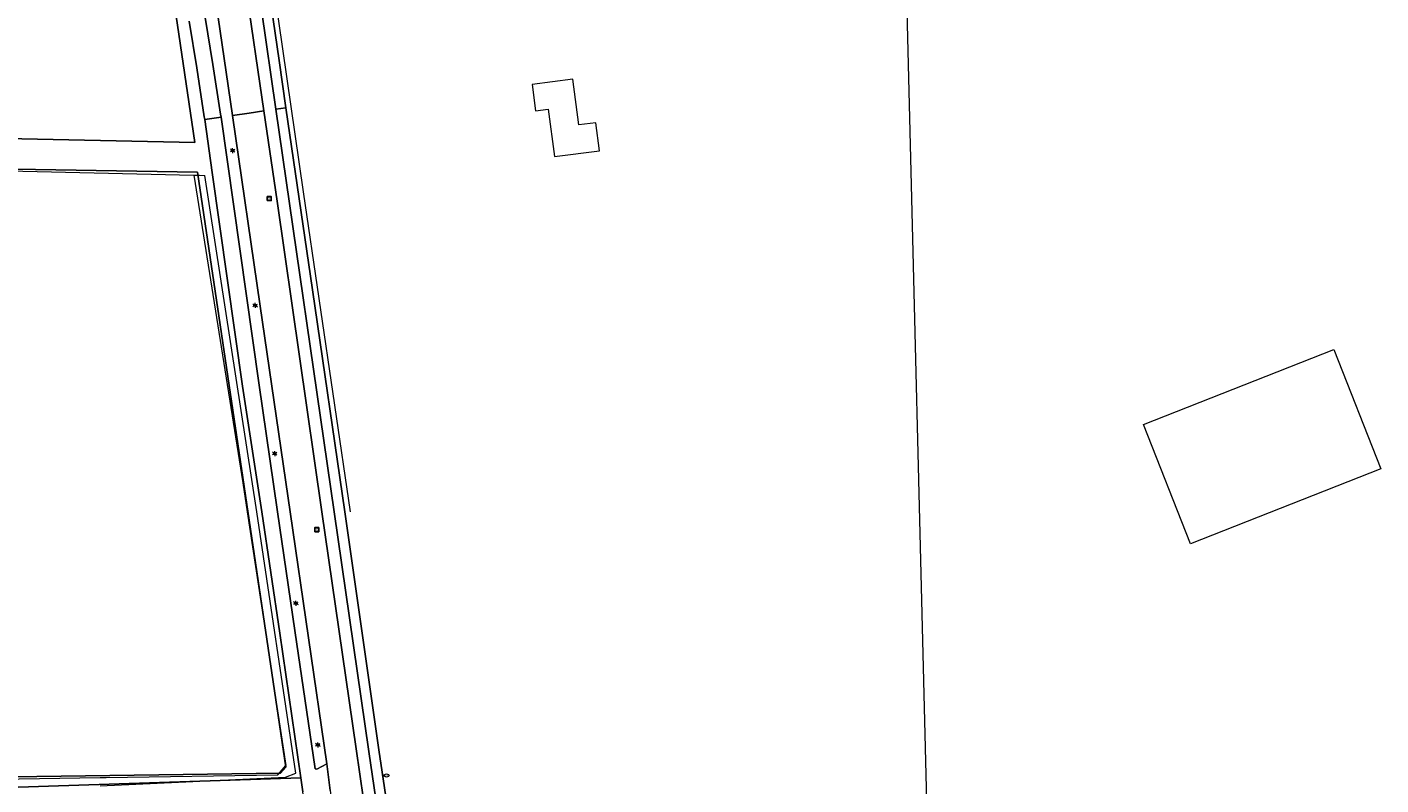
# Model space of a CAD drawing. Header units: metres. Extents: x 140853 to 145288, y 474558 to 480269.
# Tile 163 of 256: x 144864 to 145130, y 477446 to 477595. Entities that reach past the tile are written whole.
import ezdxf
from ezdxf.enums import TextEntityAlignment as Align

# ---------------------------------------------------------------- set-up
doc = ezdxf.new("R2010")
doc.units = ezdxf.units.M
doc.header["$MEASUREMENT"] = 0
for name, color, linetype, lineweight in [('B-WE-GR-BOS_LOOF-G', 40, 'Continuous', 13), ('B-WE-GR-BOUWLAND-G', 80, 'Continuous', 13), ('B-WE-GR-GRAS-G', 60, 'Continuous', 13), ('B-WE-GR-GRAS_KRUIDENRIJK-G', 80, 'Continuous', 18), ('B-WE-IE-TERREINAFSCHEIDING_KUNSTMATIG_HEKWERK-G', 20, 'IE-TERREINAFSCHEIDING-KUNSTMATIG', 18), ('B-WE-KL-ET_LS_OV_LICHTMAST-S', 190, 'Continuous', 18), ('B-WE-KL-GAS_PUT-S', 30, 'Continuous', 18), ('B-WE-OG-BEBOUWING_BIJGEBOUW-G', 7, 'Continuous', 18), ('B-WE-OG-HULPLIJN-G', 50, 'Continuous', 18), ('B-WE-OG-TERREIN_ERF-G', 7, 'Continuous', 18), ('B-WE-RI-GWA_RIOOLPUT-S', 30, 'Continuous', 18), ('B-WE-VH-ONVERHARD-G', 252, 'Continuous', 18), ('B-WE-VH-VERHARDING_ASFALT-G', 252, 'Continuous', 18)]:
    doc.layers.add(name, color=color, linetype=linetype, lineweight=lineweight)
doc.styles.add('NLCS-ISO', font='txt')
doc.linetypes.add('IE-TERREINAFSCHEIDING-KUNSTMATIG', pattern='A,4,[82,NLCS.shx,S=0.75,R=90,X=0,Y=0],4,-2', length=10)

# ---------------------------------------------------------------- blocks, each defined once
blk = doc.blocks.new('B-SIE-WEG_LICHTMAST-SO')
at = {"ltscale": 0.1}
for p, q in [((-1.1, 0.6), (-2.2, 1.3)), ((0, 1.3), (0, 2.5)), ((1.1, 0.6), (2.2, 1.3)), ((-1.1, -0.6), (-2.2, -1.3)), ((0, -1.3), (0, -2.5)), ((1.1, -0.6), (2.2, -1.3))]:
    blk.add_line(p, q, dxfattribs=at)
at = {"flags": 128}
for points in [[(-1.2, 0.5), (1.2, 0.5)], [(-1.2, -0.5), (1.2, -0.5)]]:
    blk.add_lwpolyline(points, dxfattribs=at)
at = {"ltscale": 0.1}
blk.add_circle((0, 0), 1.27, dxfattribs=at)
at = {"style": 'NLCS-ISO'}
blk.add_attdef('TYPE', text='', height=1.8, dxfattribs=at).set_placement((0, 2.5), align=Align.BOTTOM_CENTER)
blk = doc.blocks.new('SKL-GAS_PUT-SO')
at = {"color": 0, "linetype": 'ByBlock', "lineweight": 18}
blk.add_ellipse((0, 0), major_axis=(2.5, 0), ratio=0.601255, dxfattribs=at)
at = {"color": 0, "linetype": 'ByBlock', "lineweight": 18, "style": 'NLCS-ISO'}
blk.add_text('gas', height=1.8, dxfattribs=at).set_placement((0.1, 0.3), align=Align.MIDDLE_CENTER)
blk = doc.blocks.new('SRI-PUT_INSPECTIE-SO')
at = {"lineweight": -3, "flags": 128}
blk.add_lwpolyline([(-2, -2), (2, -2), (2, 2), (-2, 2)], close=True, dxfattribs=at)
at = {"lineweight": -3, "ltscale": 1.5}
blk.add_circle((0, 0), 2, dxfattribs=at)
at = {"ltscale": 0.1, "style": 'NLCS-ISO'}
blk.add_text('I', height=2.5, dxfattribs=at).set_placement((0, 0), align=Align.MIDDLE_CENTER)

msp = doc.modelspace()

# ---------------------------------------------------------------- linework, layer by layer
at = {"layer": 'B-WE-GR-BOS_LOOF-G', "ltscale": 0.2, "flags": 128}
for points in [[(144893.283, 477867.882), (144881.567, 477806.043), (144877.684, 477786.363), (144875.489, 477774.528), (144873.798, 477764.62), (144872.697, 477754.763), (144873.426, 477754.743), (144873.328, 477753.881), (144872.931, 477725.57), (144873.052, 477724.13), (144875.973, 477689.322), (144879.942, 477660.086), (144879.956, 477660.021), (144883.911, 477641.036), (144891.86, 477605.641), (144896.696, 477572.673), (144676.679, 477577.338)], [(144830.151, 477444.805), (144917.577, 477447.638), (144913.438, 477476.106), (144909.895, 477500), (144906.126, 477524.744), (144900.138, 477566.796), (144898.655, 477577.207), (144898.578, 477577.749), (144897.093, 477587.406), (144895.575, 477596.551)]]:
    msp.add_lwpolyline(points, dxfattribs=at)
msp.add_lwpolyline([(144668.679, 477498.169), (144675.988, 477570.501), (144677.189, 477570.481), (144809.514, 477568.294), (144897.215, 477566.844), (144914.643, 477449.747), (144913.585, 477448.583), (144803.201, 477447.101), (144803.095, 477450.276), (144796.216, 477450.276), (144796.004, 477446.995), (144665.527, 477446.827), (144668.679, 477498.169)], close=True, dxfattribs=at)
at = {"layer": 'B-WE-GR-BOUWLAND-G', "ltscale": 0.2, "flags": 128}
msp.add_lwpolyline([(144676.679, 477577.338), (144896.696, 477572.673), (144891.86, 477605.641), (144891.86, 477605.641), (144883.911, 477641.036), (144879.956, 477660.021), (144879.942, 477660.086), (144875.973, 477689.322), (144873.052, 477724.13), (144872.931, 477725.57), (144873.328, 477753.881), (144873.426, 477754.743), (144872.697, 477754.763), (144796.284, 477756.811)], dxfattribs=at)
at = {"layer": 'B-WE-GR-GRAS-G', "ltscale": 0.2, "flags": 128}
msp.add_lwpolyline([(144897.215, 477566.844), (144809.514, 477568.294), (144677.189, 477570.481), (144675.988, 477570.501), (144668.679, 477498.169), (144665.527, 477446.827), (144796.004, 477446.995), (144796.216, 477450.276), (144803.095, 477450.276), (144803.201, 477447.101), (144913.585, 477448.583), (144914.643, 477449.747), (144897.215, 477566.844)], close=True, dxfattribs=at)
at = {"layer": 'B-WE-GR-GRAS_KRUIDENRIJK-G', "ltscale": 0.2, "flags": 128}
for points in [[(144898.748, 477597.284), (144900.282, 477588.015), (144901.793, 477578.3), (144901.882, 477577.677), (144909.33, 477525.383), (144912.983, 477500), (144916.422, 477476.685), (144920.39, 477449.407), (144920.732, 477449.386), (144922.663, 477450.424), (144915.471, 477500), (144909.551, 477540.466), (144904.118, 477578.002), (144900.466, 477603.229)], [(144906.686, 477603.635), (144910.301, 477578.903), (144912.893, 477561.174), (144921.738, 477500), (144928.483, 477453.354), (144932.82, 477423.477)], [(144935.679, 477420.701), (144930.943, 477452.821), (144924.161, 477500), (144912.652, 477579.246), (144909.808, 477598.827)]]:
    msp.add_lwpolyline(points, dxfattribs=at)
at = {"layer": 'B-WE-IE-TERREINAFSCHEIDING_KUNSTMATIG_HEKWERK-G', "ltscale": 0.2, "flags": 128}
for points in [[(144908.242, 477630.708), (144918.063, 477562.963), (144927.295, 477500)], [(144809.514, 477568.294), (144896.526, 477566.282)], [(144896.526, 477566.282), (144906.15, 477505.727), (144907.021, 477500)], [(144896.526, 477566.282), (144897.638, 477566.256)], [(144897.638, 477566.256), (144898.675, 477566.232)], [(144908.907, 477500), (144898.675, 477566.232)], [(144907.021, 477500), (144914.607, 477450.078)], [(144916.608, 477448.558), (144908.907, 477500)], [(144913.886, 477449.229), (144914.607, 477450.078)], [(144665.682, 477446.8), (144798.369, 477446.436), (144878.049, 477447.715)], [(144878.049, 477447.715), (144879.29, 477447.735)], [(144878.075, 477446.094), (144914.538, 477447.806), (144916.608, 477448.558)], [(144879.29, 477447.735), (144913.078, 477448.277), (144913.886, 477449.229)]]:
    msp.add_lwpolyline(points, dxfattribs=at)
at = {"layer": 'B-WE-OG-BEBOUWING_BIJGEBOUW-G', "ltscale": 0.2, "flags": 128}
msp.add_lwpolyline([(144963.079, 477584.122), (144963.751, 477578.915), (144966.274, 477579.241), (144967.473, 477569.949), (144976.343, 477571.042), (144975.657, 477576.588), (144972.262, 477576.168), (144971.138, 477585.162), (144963.079, 477584.122)], close=True, dxfattribs=at)
at = {"layer": 'B-WE-OG-HULPLIJN-G'}
msp.add_lwpolyline([(141484.938, 478467.493), (142922.898, 478740.923), (143043.789, 479141.528), (143928.198, 479351.369), (144042.725, 479840.999), (144698.079, 479872.794), (144672.627, 478988.916), (144742.617, 478639.181), (145060.75, 478225.858), (145035.298, 477659.922), (145054.388, 476896.862), (144768.066, 476833.275), (144755.342, 477825.251), (143616.428, 477755.303), (142541.14, 475313.514), (141510.39, 476108.367), (141014.104, 476776.044), (140988.652, 477462.798), (141421.313, 477755.303), (141484.938, 478467.493)], close=True, dxfattribs=at)
at = {"layer": 'B-WE-OG-TERREIN_ERF-G', "ltscale": 0.2, "flags": 128}
msp.add_lwpolyline([(144907.19, 477630.549), (144913.297, 477588.803), (144914.647, 477579.536), (144919.868, 477543.689), (144926.204, 477500), (144932.958, 477453.148), (144936.455, 477429.405)], dxfattribs=at)
msp.add_lwpolyline([(145092.662, 477493.703), (145083.407, 477517.226), (145120.907, 477531.967), (145130.162, 477508.444), (145092.662, 477493.703)], close=True, dxfattribs=at)
at = {"layer": 'B-WE-VH-ONVERHARD-G', "ltscale": 0.2, "flags": 128}
msp.add_lwpolyline([(144917.28, 477443.904), (144918.107, 477443.949), (144917.971, 477444.883), (144917.577, 477447.638), (144830.151, 477444.805), (144830.597, 477439.989), (144878.345, 477441.8), (144880.007, 477441.586), (144880.561, 477441.62), (144883.389, 477441.796), (144916.757, 477443.871), (144917.28, 477443.904)], close=True, dxfattribs=at)
at = {"layer": 'B-WE-VH-VERHARDING_ASFALT-G', "ltscale": 0.2, "flags": 128}
msp.add_lwpolyline([(144890.091, 477728.242, -0.0272083), (144889.719, 477750), (144889.719, 477750), (144886.346, 477750), (144882.843, 477750), (144882.843, 477750, 0.0227816), (144883.376, 477733.364), (144883.376, 477733.364), (144885.193, 477711.416), (144886.411, 477700.231), (144888.035, 477687.617), (144893.247, 477651.899), (144896.447, 477630.787), (144900.466, 477603.229), (144904.118, 477578.002), (144907.4, 477578.481), (144910.301, 477578.903), (144906.686, 477603.635), (144903.701, 477624.46), (144898.781, 477657.417), (144894.183, 477688.814), (144892.707, 477700.548), (144891.613, 477710.795), (144890.091, 477728.242)], format="xyb", close=True, dxfattribs=at)
for points in [[(144909.808, 477598.827), (144912.652, 477579.246), (144914.647, 477579.536), (144913.297, 477588.803), (144907.19, 477630.549)], [(144895.575, 477596.551), (144897.093, 477587.406), (144898.578, 477577.749), (144898.655, 477577.207), (144901.882, 477577.677), (144901.793, 477578.3), (144900.282, 477588.015), (144898.748, 477597.284)], [(144923.375, 477445.182), (144922.663, 477450.424), (144920.732, 477449.386), (144920.39, 477449.407), (144916.422, 477476.685), (144912.983, 477500), (144909.33, 477525.383), (144901.882, 477577.677), (144898.655, 477577.207), (144900.138, 477566.796), (144906.126, 477524.744), (144909.895, 477500), (144913.438, 477476.106), (144917.577, 477447.638), (144917.971, 477444.883)]]:
    msp.add_lwpolyline(points, dxfattribs=at)
for points in [[(144915.471, 477500), (144922.663, 477450.424), (144923.375, 477445.182), (144925.586, 477430.037), (144929.543, 477402.52), (144933.761, 477372.165), (144937.121, 477372.73), (144940.187, 477373.245), (144937.544, 477390.628), (144932.82, 477423.477), (144928.483, 477453.354), (144921.738, 477500), (144912.893, 477561.174), (144910.301, 477578.903), (144907.4, 477578.481), (144904.118, 477578.002), (144909.551, 477540.466), (144915.471, 477500)], [(144942.418, 477373.621), (144944.417, 477373.957), (144943.998, 477376.448), (144940.672, 477399.878), (144936.455, 477429.405), (144932.958, 477453.148), (144926.204, 477500), (144919.868, 477543.689), (144914.647, 477579.536), (144912.652, 477579.246), (144924.161, 477500), (144930.943, 477452.821), (144935.679, 477420.701), (144939.776, 477391.323), (144942.418, 477373.621)]]:
    msp.add_lwpolyline(points, close=True, dxfattribs=at)

# ---------------------------------------------------------------- block references
at = {"layer": 'B-WE-KL-ET_LS_OV_LICHTMAST-S', "xscale": 0.2, "yscale": 0.2, "zscale": 0.2}
for p in [(144904.144, 477571.106), (144908.578, 477540.642), (144912.437, 477511.472), (144916.598, 477482.015), (144920.912, 477454.145)]:
    msp.add_blockref('B-SIE-WEG_LICHTMAST-SO', p, dxfattribs=at)
at = {"layer": 'B-WE-KL-GAS_PUT-S', "xscale": 0.2, "yscale": 0.2, "zscale": 0.2}
msp.add_blockref('SKL-GAS_PUT-SO', (144934.466, 477448.117), dxfattribs=at)
at = {"layer": 'B-WE-RI-GWA_RIOOLPUT-S', "xscale": 0.2, "yscale": 0.2, "zscale": 0.2}
for p in [(144911.368, 477561.649), (144920.71, 477496.494)]:
    msp.add_blockref('SRI-PUT_INSPECTIE-SO', p, dxfattribs=at)

doc.saveas('drawing.dxf')
